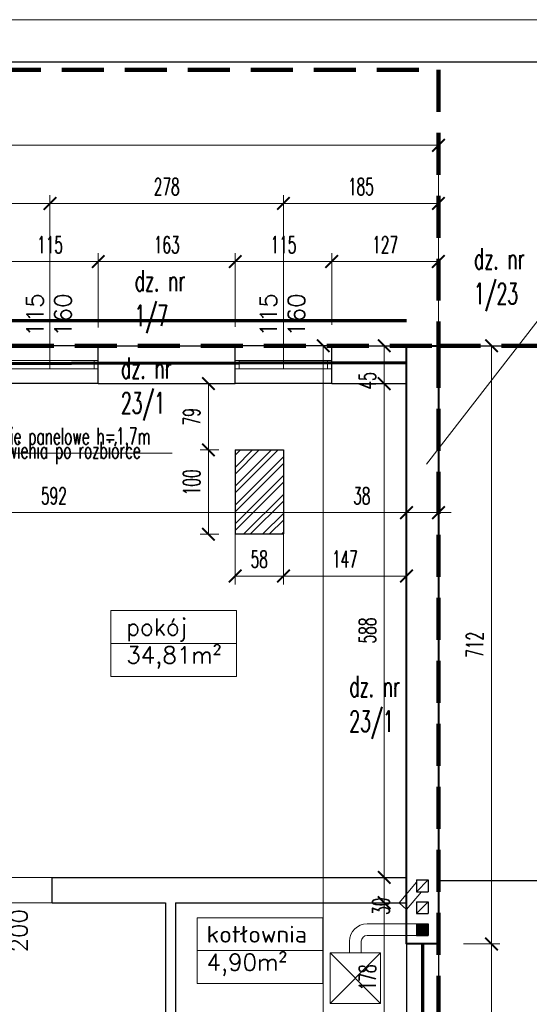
# Model space of a CAD drawing. Header units: millimetres. Extents: x 33311 to 435617, y -160714 to 185563.
# Tile 45 of 70: x 327660 to 333727, y -53636 to -41914. Entities that reach past the tile are written whole.
import ezdxf

# ---------------------------------------------------------------- set-up
doc = ezdxf.new("R2010")
doc.units = ezdxf.units.MM
doc.header["$MEASUREMENT"] = 0
doc.linetypes.add('ACAD_ISO02W100', pattern=[381, 304.8, -76.2])
doc.linetypes.add('HIDDEN2', pattern=[0.1875, 0.125, -0.0625])
doc.layers.get('Defpoints').update_dxf_attribs({"lineweight": 0})
for name, color, linetype, lineweight in [('[ 01przekrój proj', 70, 'Continuous', 40), ('[ 02przekrój istn', 42, 'Continuous', 30), ('[ 05widok istn', 50, 'Continuous', 30), ('[ 10wyposażenie istn', 190, 'Continuous', 13), ('[ 12stolarka istn', 211, 'Continuous', 13), ('[ 17granica', 172, 'HIDDEN2', 100), ('[ 21kreskowanie', 9, 'Continuous', 13), ('[ 22wymiarowanie', 8, 'Continuous', 13), ('[ 23kota odnośnik', 1, 'Continuous', 13), ('[ 24ramka cienka', 1, 'Continuous', 13), ('[ 25ramka gruba', 4, 'Continuous', 30), ('[035 średnia', 2, 'Continuous', 30), ('[070 b gruba', 6, 'Continuous', 70), ('[opisy2', 4, 'Continuous', 13), ('[opisy3', 2, 'Continuous', 30), ('Kreskowanie', 98, 'Continuous', 0), ('przerywana', 4, 'ACAD_ISO02W100', 13)]:
    doc.layers.add(name, color=color, linetype=linetype, lineweight=lineweight)
doc.styles.add('1.100', font='simplex.shx', dxfattribs={"height": 200})
doc.styles.add('99.2', font='simplex.shx', dxfattribs={"width": 0.6, "height": 200})
doc.styles.add('99.3', font='simplex.shx', dxfattribs={"width": 0.6, "height": 250})
doc.linetypes.add('Fence-Barbed', pattern='A,38,-12,[1,dgnlstyle-.shx,S=0.063492,R=0,X=0,Y=0],-12,38', length=100)
doc.dimstyles.new('100cm', dxfattribs={"dimtxt": 200, "dimasz": 150, "dimexe": 100, "dimexo": 300, "dimgap": 100, "dimtad": 1, "dimdec": 0, "dimlfac": 0.1, "dimzin": 11, "dimtxsty": '99.2', "dimblk": 'ARCHTICK', "dimcen": 1.5, "dimclrd": 256, "dimclre": 256, "dimclrt": 4, "dimadec": 0, "dimazin": 0, "dimtfac": 0.75, "dimtdec": 0, "dimtix": 1, "dimtmove": 2, "dimatfit": 3, "dimfxl": 1, "dimtolj": 1, "dimtzin": 11, "dimlwd": -1, "dimlwe": -1, "dimarcsym": 0})

# ---------------------------------------------------------------- blocks, each defined once
blk = doc.blocks.new('_ArchTick')
at = {"color": 0, "linetype": 'ByBlock', "const_width": 0.15, "flags": 128}
blk.add_lwpolyline([(-0.5, -0.5), (0.5, 0.5)], dxfattribs=at)
blk = doc.blocks.new('*D218')
at = {"layer": '[ 22wymiarowanie', "transparency": 16777216}
for p, q in [((330841, -52426), (332100, -52426)), ((332000, -54206), (332000, -52426)), ((330790, -54206), (332100, -54206))]:
    blk.add_line(p, q, dxfattribs=at)
at = {"layer": 'Defpoints', "color": 0, "transparency": 16777216}
for p in [(330541, -52426), (332000, -52426), (330490, -54206)]:
    blk.add_point(p, dxfattribs=at)
at = {"layer": '[ 22wymiarowanie', "transparency": 16777216, "xscale": 150, "yscale": 150, "zscale": 150}
for p, rotation in [((332000, -52426), 90), ((332000, -54206), 270)]:
    blk.add_blockref('_ArchTick', p, dxfattribs=dict(at, rotation=rotation))
at = {"layer": '[ 22wymiarowanie', "color": 4, "transparency": 16777216, "insert": (331800, -53316), "char_height": 200, "attachment_point": 5, "rotation": 90, "style": '99.2'}
blk.add_mtext('\\A1;\\H1x;\\W0.6;178', dxfattribs=at)
blk = doc.blocks.new('*D219')
at = {"layer": '[ 22wymiarowanie', "transparency": 16777216}
for p, q in [((332000, -52126), (332000, -51976)), ((330833, -52126), (332100, -52126)), ((332000, -52426), (332000, -52126)), ((330841, -52426), (332100, -52426)), ((332000, -52426), (332000, -52576))]:
    blk.add_line(p, q, dxfattribs=at)
at = {"layer": 'Defpoints', "color": 0, "transparency": 16777216}
for p in [(330533, -52126), (332000, -52126), (330541, -52426)]:
    blk.add_point(p, dxfattribs=at)
at = {"layer": '[ 22wymiarowanie', "transparency": 16777216, "xscale": 150, "yscale": 150, "zscale": 150}
for p, rotation in [((332000, -52126), 270), ((332000, -52426), 90)]:
    blk.add_blockref('_ArchTick', p, dxfattribs=dict(at, rotation=rotation))
at = {"layer": '[ 22wymiarowanie', "color": 4, "transparency": 16777216, "insert": (331961, -52469), "char_height": 200, "attachment_point": 5, "rotation": 90, "style": '99.2'}
blk.add_mtext('\\A1;\\H1x;\\W0.6;30', dxfattribs=at)
blk = doc.blocks.new('*D220')
at = {"layer": '[ 22wymiarowanie', "transparency": 16777216}
for p, q in [((329979, -46246), (332100, -46246)), ((332000, -52126), (332000, -46246)), ((330833, -52126), (332100, -52126))]:
    blk.add_line(p, q, dxfattribs=at)
at = {"layer": 'Defpoints', "color": 0, "transparency": 16777216}
for p in [(329679, -46246), (332000, -46246), (330533, -52126)]:
    blk.add_point(p, dxfattribs=at)
at = {"layer": '[ 22wymiarowanie', "transparency": 16777216, "xscale": 150, "yscale": 150, "zscale": 150}
for p, rotation in [((332000, -46246), 90), ((332000, -52126), 270)]:
    blk.add_blockref('_ArchTick', p, dxfattribs=dict(at, rotation=rotation))
at = {"layer": '[ 22wymiarowanie', "color": 4, "transparency": 16777216, "insert": (331800, -49186), "char_height": 200, "attachment_point": 5, "rotation": 90, "style": '99.2'}
blk.add_mtext('\\A1;\\H1x;\\W0.6;588', dxfattribs=at)
blk = doc.blocks.new('*D221')
at = {"layer": '[ 22wymiarowanie', "transparency": 16777216}
for p, q in [((329979, -45796), (332100, -45796)), ((332000, -46246), (332000, -45796)), ((329979, -46246), (332100, -46246))]:
    blk.add_line(p, q, dxfattribs=at)
at = {"layer": 'Defpoints', "color": 0, "transparency": 16777216}
for p in [(329679, -45796), (332000, -45796), (329679, -46246)]:
    blk.add_point(p, dxfattribs=at)
at = {"layer": '[ 22wymiarowanie', "transparency": 16777216, "xscale": 150, "yscale": 150, "zscale": 150}
for p, rotation in [((332000, -45796), 90), ((332000, -46246), 270)]:
    blk.add_blockref('_ArchTick', p, dxfattribs=dict(at, rotation=rotation))
at = {"layer": '[ 22wymiarowanie', "color": 4, "transparency": 16777216, "insert": (331800, -46214), "char_height": 200, "attachment_point": 5, "rotation": 90, "style": '99.2'}
blk.add_mtext('\\A1;\\H1x;\\W0.6;45', dxfattribs=at)
blk = doc.blocks.new('*D222')
at = {"layer": '[ 22wymiarowanie', "transparency": 16777216}
for p, q in [((331309, -45796), (331173, -45796)), ((331273, -63106), (331273, -45796)), ((331309, -63106), (331173, -63106))]:
    blk.add_line(p, q, dxfattribs=at)
at = {"layer": 'Defpoints', "color": 0, "transparency": 16777216}
for p in [(331273, -45796), (331609, -45796), (331609, -63106)]:
    blk.add_point(p, dxfattribs=at)
at = {"layer": '[ 22wymiarowanie', "transparency": 16777216, "xscale": 150, "yscale": 150, "zscale": 150}
for p, rotation in [((331273, -45796), 90), ((331273, -63106), 270)]:
    blk.add_blockref('_ArchTick', p, dxfattribs=dict(at, rotation=rotation))
at = {"layer": '[ 22wymiarowanie', "color": 4, "transparency": 16777216, "insert": (331073, -54451), "char_height": 200, "attachment_point": 5, "rotation": 90, "style": '99.2'}
blk.add_mtext('\\A1;\\H1x;\\W0.6;1741', dxfattribs=at)
blk = doc.blocks.new('*D223')
at = {"layer": '[ 22wymiarowanie', "transparency": 16777216}
for p, q in [((331375, -45547), (331375, -44693)), ((332645, -46191), (332645, -44693)), ((332645, -44793), (331375, -44793))]:
    blk.add_line(p, q, dxfattribs=at)
at = {"layer": 'Defpoints', "color": 0, "transparency": 16777216}
for p in [(331375, -44793), (331375, -45847), (332645, -46491)]:
    blk.add_point(p, dxfattribs=at)
at = {"layer": '[ 22wymiarowanie', "transparency": 16777216, "xscale": 150, "yscale": 150, "zscale": 150, "rotation": 180}
blk.add_blockref('_ArchTick', (331375, -44793), dxfattribs=at)
at = {"layer": '[ 22wymiarowanie', "transparency": 16777216, "xscale": 150, "yscale": 150, "zscale": 150}
blk.add_blockref('_ArchTick', (332645, -44793), dxfattribs=at)
at = {"layer": '[ 22wymiarowanie', "color": 4, "transparency": 16777216, "insert": (332010, -44593), "char_height": 200, "attachment_point": 5, "style": '99.2'}
blk.add_mtext('\\A1;\\H1x;\\W0.6;127', dxfattribs=at)
blk = doc.blocks.new('*D224')
at = {"layer": '[ 22wymiarowanie', "transparency": 16777216}
for p, q in [((330225, -45569), (330225, -44693)), ((331375, -45547), (331375, -44693)), ((331375, -44793), (330225, -44793))]:
    blk.add_line(p, q, dxfattribs=at)
at = {"layer": 'Defpoints', "color": 0, "transparency": 16777216}
for p in [(330225, -44793), (330225, -45869), (331375, -45847)]:
    blk.add_point(p, dxfattribs=at)
at = {"layer": '[ 22wymiarowanie', "transparency": 16777216, "xscale": 150, "yscale": 150, "zscale": 150, "rotation": 180}
blk.add_blockref('_ArchTick', (330225, -44793), dxfattribs=at)
at = {"layer": '[ 22wymiarowanie', "transparency": 16777216, "xscale": 150, "yscale": 150, "zscale": 150}
blk.add_blockref('_ArchTick', (331375, -44793), dxfattribs=at)
at = {"layer": '[ 22wymiarowanie', "color": 4, "transparency": 16777216, "insert": (330800, -44593), "char_height": 200, "attachment_point": 5, "style": '99.2'}
blk.add_mtext('\\A1;\\H1x;\\W0.6;115', dxfattribs=at)
blk = doc.blocks.new('*D225')
at = {"layer": '[ 22wymiarowanie', "transparency": 16777216}
for p, q in [((328595, -45579), (328595, -44693)), ((330225, -45569), (330225, -44693)), ((330225, -44793), (328595, -44793))]:
    blk.add_line(p, q, dxfattribs=at)
at = {"layer": 'Defpoints', "color": 0, "transparency": 16777216}
for p in [(328595, -44793), (328595, -45879), (330225, -45869)]:
    blk.add_point(p, dxfattribs=at)
at = {"layer": '[ 22wymiarowanie', "transparency": 16777216, "xscale": 150, "yscale": 150, "zscale": 150, "rotation": 180}
blk.add_blockref('_ArchTick', (328595, -44793), dxfattribs=at)
at = {"layer": '[ 22wymiarowanie', "transparency": 16777216, "xscale": 150, "yscale": 150, "zscale": 150}
blk.add_blockref('_ArchTick', (330225, -44793), dxfattribs=at)
at = {"layer": '[ 22wymiarowanie', "color": 4, "transparency": 16777216, "insert": (329410, -44593), "char_height": 200, "attachment_point": 5, "style": '99.2'}
blk.add_mtext('\\A1;\\H1x;\\W0.6;163', dxfattribs=at)
blk = doc.blocks.new('*D226')
at = {"layer": '[ 22wymiarowanie', "transparency": 16777216}
for p, q in [((327445, -45572), (327445, -44693)), ((328595, -45579), (328595, -44693)), ((328595, -44793), (327445, -44793))]:
    blk.add_line(p, q, dxfattribs=at)
at = {"layer": 'Defpoints', "color": 0, "transparency": 16777216}
for p in [(327445, -44793), (327445, -45872), (328595, -45879)]:
    blk.add_point(p, dxfattribs=at)
at = {"layer": '[ 22wymiarowanie', "transparency": 16777216, "xscale": 150, "yscale": 150, "zscale": 150, "rotation": 180}
blk.add_blockref('_ArchTick', (327445, -44793), dxfattribs=at)
at = {"layer": '[ 22wymiarowanie', "transparency": 16777216, "xscale": 150, "yscale": 150, "zscale": 150}
blk.add_blockref('_ArchTick', (328595, -44793), dxfattribs=at)
at = {"layer": '[ 22wymiarowanie', "color": 4, "transparency": 16777216, "insert": (328020, -44593), "char_height": 200, "attachment_point": 5, "style": '99.2'}
blk.add_mtext('\\A1;\\H1x;\\W0.6;115', dxfattribs=at)
blk = doc.blocks.new('*D239')
at = {"layer": '[ 22wymiarowanie', "transparency": 16777216}
for p, q in [((330800, -45423), (330800, -44001)), ((332645, -45753), (332645, -44001)), ((332645, -44101), (330800, -44101))]:
    blk.add_line(p, q, dxfattribs=at)
at = {"layer": 'Defpoints', "color": 0, "transparency": 16777216}
for p in [(330800, -44101), (330800, -45723), (332645, -46053)]:
    blk.add_point(p, dxfattribs=at)
at = {"layer": '[ 22wymiarowanie', "transparency": 16777216, "xscale": 150, "yscale": 150, "zscale": 150, "rotation": 180}
blk.add_blockref('_ArchTick', (330800, -44101), dxfattribs=at)
at = {"layer": '[ 22wymiarowanie', "transparency": 16777216, "xscale": 150, "yscale": 150, "zscale": 150}
blk.add_blockref('_ArchTick', (332645, -44101), dxfattribs=at)
at = {"layer": '[ 22wymiarowanie', "color": 4, "transparency": 16777216, "insert": (331722, -43901), "char_height": 200, "attachment_point": 5, "style": '99.2'}
blk.add_mtext('\\A1;\\H1x;\\W0.6;185', dxfattribs=at)
blk = doc.blocks.new('*D240')
at = {"layer": '[ 22wymiarowanie', "transparency": 16777216}
for p, q in [((328020, -45496), (328020, -44001)), ((330800, -45423), (330800, -44001)), ((330800, -44101), (328020, -44101))]:
    blk.add_line(p, q, dxfattribs=at)
at = {"layer": 'Defpoints', "color": 0, "transparency": 16777216}
for p in [(328020, -44101), (328020, -45796), (330800, -45723)]:
    blk.add_point(p, dxfattribs=at)
at = {"layer": '[ 22wymiarowanie', "transparency": 16777216, "xscale": 150, "yscale": 150, "zscale": 150, "rotation": 180}
blk.add_blockref('_ArchTick', (328020, -44101), dxfattribs=at)
at = {"layer": '[ 22wymiarowanie', "transparency": 16777216, "xscale": 150, "yscale": 150, "zscale": 150}
blk.add_blockref('_ArchTick', (330800, -44101), dxfattribs=at)
at = {"layer": '[ 22wymiarowanie', "color": 4, "transparency": 16777216, "insert": (329410, -43901), "char_height": 200, "attachment_point": 5, "style": '99.2'}
blk.add_mtext('\\A1;\\H1x;\\W0.6;278', dxfattribs=at)
blk = doc.blocks.new('*D241')
at = {"layer": '[ 22wymiarowanie', "transparency": 16777216}
for p, q in [((324550, -45496), (324550, -44001)), ((328020, -45496), (328020, -44001)), ((328020, -44101), (324550, -44101))]:
    blk.add_line(p, q, dxfattribs=at)
at = {"layer": 'Defpoints', "color": 0, "transparency": 16777216}
for p in [(324550, -44101), (324550, -45796), (328020, -45796)]:
    blk.add_point(p, dxfattribs=at)
at = {"layer": '[ 22wymiarowanie', "transparency": 16777216, "xscale": 150, "yscale": 150, "zscale": 150, "rotation": 180}
blk.add_blockref('_ArchTick', (324550, -44101), dxfattribs=at)
at = {"layer": '[ 22wymiarowanie', "transparency": 16777216, "xscale": 150, "yscale": 150, "zscale": 150}
blk.add_blockref('_ArchTick', (328020, -44101), dxfattribs=at)
at = {"layer": '[ 22wymiarowanie', "color": 4, "transparency": 16777216, "insert": (326285, -43901), "char_height": 200, "attachment_point": 5, "style": '99.2'}
blk.add_mtext('\\A1;\\H1x;\\W0.6;347', dxfattribs=at)
blk = doc.blocks.new('*D248')
at = {"layer": '[ 22wymiarowanie', "transparency": 16777216}
for p, q in [((311975, -46188), (311975, -43309)), ((332645, -46593), (332645, -43309)), ((332645, -43409), (311975, -43409))]:
    blk.add_line(p, q, dxfattribs=at)
at = {"layer": 'Defpoints', "color": 0, "transparency": 16777216}
for p in [(311975, -43409), (311975, -46488), (332645, -46893)]:
    blk.add_point(p, dxfattribs=at)
at = {"layer": '[ 22wymiarowanie', "transparency": 16777216, "xscale": 150, "yscale": 150, "zscale": 150, "rotation": 180}
blk.add_blockref('_ArchTick', (311975, -43409), dxfattribs=at)
at = {"layer": '[ 22wymiarowanie', "transparency": 16777216, "xscale": 150, "yscale": 150, "zscale": 150}
blk.add_blockref('_ArchTick', (332645, -43409), dxfattribs=at)
at = {"layer": '[ 22wymiarowanie', "color": 4, "transparency": 16777216, "insert": (322310, -43209), "char_height": 200, "attachment_point": 5, "style": '99.2'}
blk.add_mtext('\\A1;\\H1x;\\W0.6;2067', dxfattribs=at)
blk = doc.blocks.new('*D837')
at = {"layer": '[ 22wymiarowanie', "transparency": 16777216}
for p, q in [((326345, -46685), (326345, -47882)), ((332265, -46687), (332265, -47882)), ((326345, -47782), (332265, -47782))]:
    blk.add_line(p, q, dxfattribs=at)
at = {"layer": 'Defpoints', "color": 0, "transparency": 16777216}
for p in [(326345, -46385), (332265, -46387), (332265, -47782)]:
    blk.add_point(p, dxfattribs=at)
at = {"layer": '[ 22wymiarowanie', "transparency": 16777216, "xscale": 150, "yscale": 150, "zscale": 150, "rotation": 180}
blk.add_blockref('_ArchTick', (326345, -47782), dxfattribs=at)
at = {"layer": '[ 22wymiarowanie', "transparency": 16777216, "xscale": 150, "yscale": 150, "zscale": 150}
blk.add_blockref('_ArchTick', (332265, -47782), dxfattribs=at)
at = {"layer": '[ 22wymiarowanie', "color": 4, "transparency": 16777216, "insert": (328067, -47582), "char_height": 200, "attachment_point": 5, "style": '99.2'}
blk.add_mtext('\\A1;\\H1x;\\W0.6;592', dxfattribs=at)
blk = doc.blocks.new('*D838')
at = {"layer": '[ 22wymiarowanie', "transparency": 16777216}
for p, q in [((332265, -46687), (332265, -47882)), ((332645, -46687), (332645, -47882)), ((332265, -47782), (332115, -47782)), ((332265, -47782), (332645, -47782)), ((332645, -47782), (332795, -47782))]:
    blk.add_line(p, q, dxfattribs=at)
at = {"layer": 'Defpoints', "color": 0, "transparency": 16777216}
for p in [(332265, -46387), (332645, -46387), (332645, -47782)]:
    blk.add_point(p, dxfattribs=at)
at = {"layer": '[ 22wymiarowanie', "transparency": 16777216, "xscale": 150, "yscale": 150, "zscale": 150}
blk.add_blockref('_ArchTick', (332265, -47782), dxfattribs=at)
at = {"layer": '[ 22wymiarowanie', "transparency": 16777216, "xscale": 150, "yscale": 150, "zscale": 150, "rotation": 180}
blk.add_blockref('_ArchTick', (332645, -47782), dxfattribs=at)
at = {"layer": '[ 22wymiarowanie', "color": 4, "transparency": 16777216, "insert": (331733, -47582), "char_height": 200, "attachment_point": 5, "style": '99.2'}
blk.add_mtext('\\A1;\\H1x;\\W0.6;38', dxfattribs=at)
blk = doc.blocks.new('*D839')
at = {"layer": '[ 22wymiarowanie', "transparency": 16777216}
for p, q in [((330030, -47036), (329807, -47036)), ((329907, -48039), (329907, -47036)), ((330030, -48039), (329807, -48039))]:
    blk.add_line(p, q, dxfattribs=at)
at = {"layer": 'Defpoints', "color": 0, "transparency": 16777216}
for p in [(329907, -47036), (330330, -47036), (330330, -48039)]:
    blk.add_point(p, dxfattribs=at)
at = {"layer": '[ 22wymiarowanie', "transparency": 16777216, "xscale": 150, "yscale": 150, "zscale": 150}
for p, rotation in [((329907, -47036), 90), ((329907, -48039), 270)]:
    blk.add_blockref('_ArchTick', p, dxfattribs=dict(at, rotation=rotation))
at = {"layer": '[ 22wymiarowanie', "color": 4, "transparency": 16777216, "insert": (329707, -47422), "char_height": 200, "attachment_point": 5, "rotation": 90, "style": '99.2'}
blk.add_mtext('\\A1;\\H1x;\\W0.6;100', dxfattribs=at)
blk = doc.blocks.new('*D840')
at = {"layer": '[ 22wymiarowanie', "transparency": 16777216}
for p, q in [((331520, -46246), (329807, -46246)), ((329907, -47036), (329907, -46246)), ((330030, -47036), (329807, -47036))]:
    blk.add_line(p, q, dxfattribs=at)
at = {"layer": 'Defpoints', "color": 0, "transparency": 16777216}
for p in [(329907, -46246), (331820, -46246), (330330, -47036)]:
    blk.add_point(p, dxfattribs=at)
at = {"layer": '[ 22wymiarowanie', "transparency": 16777216, "xscale": 150, "yscale": 150, "zscale": 150}
for p, rotation in [((329907, -46246), 90), ((329907, -47036), 270)]:
    blk.add_blockref('_ArchTick', p, dxfattribs=dict(at, rotation=rotation))
at = {"layer": '[ 22wymiarowanie', "color": 4, "transparency": 16777216, "insert": (329707, -46641), "char_height": 200, "attachment_point": 5, "rotation": 90, "style": '99.2'}
blk.add_mtext('\\A1;\\H1x;\\W0.6;79', dxfattribs=at)
blk = doc.blocks.new('*D841')
at = {"layer": '[ 22wymiarowanie', "transparency": 16777216}
for p, q in [((330225, -47563), (330225, -48637)), ((330800, -47563), (330800, -48637)), ((330225, -48537), (330800, -48537))]:
    blk.add_line(p, q, dxfattribs=at)
at = {"layer": 'Defpoints', "color": 0, "transparency": 16777216}
for p in [(330225, -47263), (330800, -47263), (330800, -48537)]:
    blk.add_point(p, dxfattribs=at)
at = {"layer": '[ 22wymiarowanie', "transparency": 16777216, "xscale": 150, "yscale": 150, "zscale": 150, "rotation": 180}
blk.add_blockref('_ArchTick', (330225, -48537), dxfattribs=at)
at = {"layer": '[ 22wymiarowanie', "transparency": 16777216, "xscale": 150, "yscale": 150, "zscale": 150}
blk.add_blockref('_ArchTick', (330800, -48537), dxfattribs=at)
at = {"layer": '[ 22wymiarowanie', "color": 4, "transparency": 16777216, "insert": (330512, -48337), "char_height": 200, "attachment_point": 5, "style": '99.2'}
blk.add_mtext('\\A1;\\H1x;\\W0.6;58', dxfattribs=at)
blk = doc.blocks.new('*D842')
at = {"layer": '[ 22wymiarowanie', "transparency": 16777216}
for p, q in [((332265, -46738), (332265, -48637)), ((330800, -47563), (330800, -48637)), ((330800, -48537), (332265, -48537))]:
    blk.add_line(p, q, dxfattribs=at)
at = {"layer": 'Defpoints', "color": 0, "transparency": 16777216}
for p in [(332265, -46438), (330800, -47263), (332265, -48537)]:
    blk.add_point(p, dxfattribs=at)
at = {"layer": '[ 22wymiarowanie', "transparency": 16777216, "xscale": 150, "yscale": 150, "zscale": 150, "rotation": 180}
blk.add_blockref('_ArchTick', (330800, -48537), dxfattribs=at)
at = {"layer": '[ 22wymiarowanie', "transparency": 16777216, "xscale": 150, "yscale": 150, "zscale": 150}
blk.add_blockref('_ArchTick', (332265, -48537), dxfattribs=at)
at = {"layer": '[ 22wymiarowanie', "color": 4, "transparency": 16777216, "insert": (331532, -48337), "char_height": 200, "attachment_point": 5, "style": '99.2'}
blk.add_mtext('\\A1;\\H1x;\\W0.6;147', dxfattribs=at)
blk = doc.blocks.new('*D890')
at = {"layer": '[ 22wymiarowanie', "transparency": 16777216}
for p, q in [((332945, -45796), (333377, -45796)), ((333277, -45796), (333277, -52917)), ((332945, -52917), (333377, -52917))]:
    blk.add_line(p, q, dxfattribs=at)
at = {"layer": 'Defpoints', "color": 0, "transparency": 16777216}
for p in [(332645, -45796), (332645, -52917), (333277, -52917)]:
    blk.add_point(p, dxfattribs=at)
at = {"layer": '[ 22wymiarowanie', "transparency": 16777216, "xscale": 150, "yscale": 150, "zscale": 150}
for p, rotation in [((333277, -45796), 90), ((333277, -52917), 270)]:
    blk.add_blockref('_ArchTick', p, dxfattribs=dict(at, rotation=rotation))
at = {"layer": '[ 22wymiarowanie', "color": 4, "transparency": 16777216, "insert": (333077, -49356), "char_height": 200, "attachment_point": 5, "rotation": 90, "style": '99.2'}
blk.add_mtext('\\A1;\\H1x;\\W0.6;712', dxfattribs=at)
blk = doc.blocks.new('*D889')
at = {"layer": '[ 22wymiarowanie', "transparency": 16777216}
for p, q in [((332945, -52917), (333377, -52917)), ((333277, -52917), (333277, -59914)), ((333577, -59914), (333377, -59914))]:
    blk.add_line(p, q, dxfattribs=at)
at = {"layer": 'Defpoints', "color": 0, "transparency": 16777216}
for p in [(332645, -52917), (333277, -59914), (333277, -59914)]:
    blk.add_point(p, dxfattribs=at)
at = {"layer": '[ 22wymiarowanie', "transparency": 16777216, "xscale": 150, "yscale": 150, "zscale": 150}
for p, rotation in [((333277, -52917), 90), ((333277, -59914), 270)]:
    blk.add_blockref('_ArchTick', p, dxfattribs=dict(at, rotation=rotation))
at = {"layer": '[ 22wymiarowanie', "color": 4, "transparency": 16777216, "insert": (333077, -56415), "char_height": 200, "attachment_point": 5, "rotation": 90, "style": '99.2'}
blk.add_mtext('\\A1;\\H1x;\\W0.6;700', dxfattribs=at)

msp = doc.modelspace()

# ---------------------------------------------------------------- hatches: boundary and pattern name
at = {"layer": '[ 21kreskowanie'}
h = msp.add_hatch(dxfattribs=at)
h.set_pattern_fill('HATCH', color=256, style=0, pattern_type=2)
h.set_pattern_definition([])
h.paths.add_polyline_path([(328838.97, -45911.83), (328838.97, -46005.11), (328594.54, -46005.58), (328594.54, -45795.92), (330224.54, -45795.92), (330224.54, -46002.39), (329717.55, -46003.38), (329717.55, -45911.83)], flags=9)
h = msp.add_hatch(dxfattribs=at)
h.set_pattern_fill('HATCH', color=256, style=0, pattern_type=2)
h.set_pattern_definition([])
h.paths.add_polyline_path([(331374.54, -45795.92), (332264.54, -45795.92), (332264.54, -45998.39), (331374.54, -46000.14)], flags=17)
h = msp.add_hatch(dxfattribs=at)
h.set_pattern_fill('HATCH', color=256, style=0, pattern_type=2)
h.set_pattern_definition([])
h.paths.add_polyline_path([(332437.54, -49701.65), (332264.54, -49701.65), (332264.54, -45795.92), (332644.54, -45795.92), (332644.54, -52916.77), (332264.54, -52916.77), (332264.54, -52815.92), (332524.54, -52815.92), (332524.54, -52675.92), (332264.54, -52675.92), (332264.54, -52507.67), (332444.54, -52295.92), (332524.54, -52295.92), (332524.54, -52155.92), (332384.54, -52155.92), (332384.54, -52181.23), (332264.54, -52322.39), (332264.54, -50001.65), (332437.54, -50001.65)], flags=9)
h.paths.add_polyline_path([(332524.54, -52415.92), (332384.54, -52415.92), (332384.54, -52555.92), (332524.54, -52555.92)])
h = msp.add_hatch(dxfattribs=at)
h.set_pattern_fill('HATCH', color=256, style=0, pattern_type=2)
h.set_pattern_definition([])
h.paths.add_polyline_path([(329717.55, -46211.83), (329717.55, -46003.38), (330224.54, -46002.39), (330224.54, -46245.92), (328594.54, -46245.92), (328594.54, -46005.58), (328838.97, -46005.11), (328838.97, -46211.83)], flags=9)
h = msp.add_hatch(dxfattribs=at)
h.set_pattern_fill('HATCH', color=256, style=0, pattern_type=2)
h.set_pattern_definition([])
h.paths.add_polyline_path([(331679.93, -46097.11), (331679.93, -46245.92), (331374.54, -46245.92), (331374.54, -46000.14), (332264.54, -45998.39), (332264.54, -46245.92), (331919.93, -46245.92), (331919.93, -46097.11)], flags=9)
h = msp.add_hatch(dxfattribs=at)
h.set_pattern_fill('HATCH', color=256, style=0, pattern_type=2)
h.set_pattern_definition([])
h.paths.add_polyline_path([(329514.54, -56460.87), (329394.54, -56460.87), (329394.54, -52425.92), (328044.54, -52425.92), (328044.54, -52125.92), (332264.54, -52125.92), (332264.54, -52322.39), (332176.53, -52425.92), (332080.78, -52425.92), (332080.78, -52352.11), (331840.78, -52352.11), (331840.78, -52425.92), (329514.54, -52425.92), (329514.54, -54205.92), (331464.54, -54205.92), (331464.54, -54325.92), (331192.9, -54325.92), (331192.9, -54256.64), (330952.9, -54256.64), (330952.9, -54325.92), (329514.54, -54325.92)], flags=9)
h.paths.add_polyline_path([(329394.54, -56700.87), (329514.54, -56700.87), (329514.54, -57725.92), (330444.54, -57725.92), (330444.54, -58225.92), (329394.54, -58225.92)], flags=9)
at = {"layer": '[ 21kreskowanie', "linetype": 'Continuous'}
msp.add_hatch(color=256, dxfattribs=at).paths.add_polyline_path([(332384.54, -52815.92), (332384.54, -52675.92), (332524.54, -52675.92), (332524.54, -52815.92)], flags=17)
at = {"layer": 'Kreskowanie', "linetype": 'Continuous'}
h = msp.add_hatch(dxfattribs=at)
h.set_pattern_fill('STEEL', color=256, style=0, pattern_type=2)
h.set_pattern_definition([(45, (308773.5, -57324.1), (-112.2532, 112.2532), []), (45, (308773.5, -57244.73), (-112.2532, 112.2532), [])])
h.paths.add_polyline_path([(330799.54, -47036.25), (330224.54, -47036.25), (330224.54, -48036.25), (330799.54, -48036.25)], flags=17)

# ---------------------------------------------------------------- linework, layer by layer
at = {"layer": '[ 01przekrój proj', "linetype": 'Continuous'}
msp.add_3dface([(332264.54, -45795.92), (332644.54, -45795.92), (332644.54, -52916.77), (332264.54, -52916.77)], dxfattribs=at)
at = {"layer": '[ 02przekrój istn'}
for p, q in [((328594.54, -45795.92), (330224.54, -45795.92)), ((328594.54, -46245.92), (328594.54, -45795.92)), ((330224.54, -46245.92), (330224.54, -45795.92)), ((331374.54, -45795.92), (332644.54, -45795.92)), ((331374.54, -46245.92), (331374.54, -45795.92)), ((332644.54, -45795.92), (332644.54, -63105.92)), ((328594.54, -46245.92), (330224.54, -46245.92)), ((331374.54, -46245.92), (332264.54, -46245.92)), ((332264.54, -46245.92), (332264.54, -52125.92)), ((328044.54, -52125.92), (332264.54, -52125.92)), ((328044.54, -52425.92), (328044.54, -52125.92)), ((332384.54, -52155.92), (332384.54, -52295.92)), ((332384.54, -52155.92), (332524.54, -52155.92)), ((332384.54, -52295.92), (332524.54, -52155.92)), ((332524.54, -52155.92), (332524.54, -52295.92)), ((332384.54, -52295.92), (332524.54, -52295.92)), ((328044.54, -52425.92), (329394.54, -52425.92)), ((329394.54, -52425.92), (329394.54, -57725.92)), ((329514.54, -52425.92), (329514.54, -54205.92)), ((329514.54, -52425.92), (332264.54, -52425.92)), ((332264.54, -52425.92), (332264.54, -57725.92)), ((332384.54, -52415.92), (332384.54, -52555.92)), ((332384.54, -52415.92), (332524.54, -52415.92)), ((332384.54, -52555.92), (332524.54, -52415.92)), ((332524.54, -52415.92), (332524.54, -52555.92)), ((332384.54, -52555.92), (332524.54, -52555.92)), ((332384.54, -52675.92), (332384.54, -52815.92)), ((332384.54, -52675.92), (332524.54, -52675.92)), ((332524.54, -52675.92), (332524.54, -52815.92)), ((332384.54, -52815.92), (332524.54, -52815.92))]:
    msp.add_line(p, q, dxfattribs=at)
at = {"layer": '[ 02przekrój istn', "linetype": 'ACAD_ISO02W100', "ltscale": 30}
for p, q in [((330224.54, -47036.25), (330224.54, -48036.25)), ((330224.54, -47036.25), (330799.54, -47036.25)), ((330799.54, -47036.25), (330799.54, -48036.25)), ((330224.54, -48036.25), (330799.54, -48036.25))]:
    msp.add_line(p, q, dxfattribs=at)
at = {"layer": '[ 05widok istn'}
for p, q in [((328594.54, -45795.92), (327444.54, -45795.92)), ((331374.54, -45795.92), (330224.54, -45795.92)), ((328594.54, -46245.92), (327444.54, -46245.92)), ((331374.54, -46245.92), (330224.54, -46245.92))]:
    msp.add_line(p, q, dxfattribs=at)
at = {"layer": '[ 10wyposażenie istn'}
for p, q in [((332264.54, -52675.92), (331797.09, -52675.92)), ((332264.54, -52815.92), (331797.09, -52815.92)), ((331587.09, -53024.66), (331587.09, -52885.92)), ((331727.09, -53024.66), (331727.09, -52885.92)), ((331357.09, -53024.66), (331957.09, -53024.66)), ((331357.09, -53624.66), (331357.09, -53024.66)), ((331357.09, -53024.66), (331957.09, -53624.66)), ((331357.09, -53624.66), (331957.09, -53024.66)), ((331957.09, -53024.66), (331957.09, -53624.66)), ((331957.09, -53624.66), (331357.09, -53624.66))]:
    msp.add_line(p, q, dxfattribs=at)
for radius in [210, 70]:
    msp.add_arc((331797.09, -52885.92), radius, 90, 180, dxfattribs=at)
at = {"layer": '[ 12stolarka istn'}
for p, q in [((328594.54, -45970.92), (327444.54, -45970.92)), ((328544.54, -46070.92), (328544.54, -45970.92)), ((331374.54, -45970.92), (330224.54, -45970.92)), ((330274.54, -46070.92), (330274.54, -45970.92)), ((331324.54, -46070.92), (331324.54, -45970.92)), ((328594.54, -46070.92), (327444.54, -46070.92)), ((331374.54, -46070.92), (330224.54, -46070.92))]:
    msp.add_line(p, q, dxfattribs=at)
at = {"layer": '[ 17granica', "ltscale": 4000}
for p, q in [((308661.84, -42508.86), (332644.54, -42508.86)), ((332644.54, -42508.86), (332644.54, -45795.92)), ((332644.54, -45795.92), (338633.95, -45795.92))]:
    msp.add_line(p, q, dxfattribs=at)
at = {"layer": '[ 17granica', "ltscale": 4000, "elevation": 0}
msp.add_lwpolyline([(310623.62, -64881.08), (310714.54, -62655.92), (310714.54, -47055.92), (311817.87, -45795.92), (332644.54, -45795.92), (332644.54, -64881.08)], dxfattribs=at)
at = {"layer": '[ 23kota odnośnik'}
for p, q in [((328019.54, -46070.92), (328019.54, -45169.08)), ((330799.54, -46070.92), (330799.54, -45169.08)), ((328743.86, -49339.88), (330240.66, -49339.88)), ((329772.01, -52997.26), (331268.81, -52997.26))]:
    msp.add_line(p, q, dxfattribs=at)
at = {"layer": '[ 23kota odnośnik', "extrusion": (-3.87829e-17, -0.999772, 0.021333), "elevation": 45785.5, "flags": 128}
msp.add_lwpolyline([(338228.51, 37253.81), (334228.51, 37253.81), (332501.55, -67039.29)], dxfattribs=at)
at = {"layer": '[ 23kota odnośnik', "linetype": 'Continuous', "flags": 128}
msp.add_lwpolyline([(329473.25, -47074.29), (326748.81, -47074.29), (326430.05, -46009.83)], dxfattribs=at)
at = {"layer": '[ 23kota odnośnik'}
for points in [[(328743.86, -48947.67), (330240.66, -48947.67), (330240.66, -49732.1), (328743.86, -49732.1)], [(329772.01, -52605.04), (331268.81, -52605.04), (331268.81, -53389.47), (329772.01, -53389.47)]]:
    msp.add_3dface(points, dxfattribs=at)
at = {"layer": '[ 24ramka cienka', "ltscale": 2}
msp.add_3dface([(342644.54, -71613.79), (300644.54, -71613.79), (300644.54, -41913.79), (342644.54, -41913.79)], dxfattribs=at)
at = {"layer": '[ 25ramka gruba', "ltscale": 2}
for points in [[(303144.54, -42413.79), (342144.54, -42413.79), (342144.54, -71113.79), (303144.54, -71113.79)], [(342144.54, -71113.79), (303144.54, -71113.79), (303144.54, -42413.79), (342144.54, -42413.79)]]:
    msp.add_3dface(points, dxfattribs=at)
at = {"layer": '[035 średnia', "linetype": 'Continuous'}
for p, q in [((332644.54, -45795.92), (335844.54, -45795.92)), ((335844.54, -52165.92), (332644.54, -52165.92))]:
    msp.add_line(p, q, dxfattribs=at)
at = {"layer": '[070 b gruba', "linetype": 'Continuous', "ltscale": 50}
msp.add_line((332454.54, -52916.77), (332454.54, -59913.73), dxfattribs=at)
at = {"layer": '[070 b gruba', "linetype": 'Fence-Barbed', "ltscale": 10, "flags": 128}
msp.add_lwpolyline([(310414.54, -62655.92), (310414.54, -46931.66), (311850.27, -45495.92), (332264.54, -45495.92)], dxfattribs=at)
at = {"layer": '[070 b gruba', "linetype": 'Continuous', "ltscale": 50, "flags": 128}
msp.add_lwpolyline([(332264.54, -45998.39), (312309.95, -46037.5), (310994.93, -47156.03), (310928.71, -62655.92)], dxfattribs=at)
at = {"layer": 'przerywana', "ltscale": 30}
for p, q in [((326944.54, -52125.92), (328044.54, -52125.92)), ((328044.54, -52425.92), (326944.54, -52425.92))]:
    msp.add_line(p, q, dxfattribs=at)
at = {"layer": 'przerywana', "ltscale": 10}
for p, q in [((332384.54, -52181.23), (332176.53, -52425.92)), ((332444.54, -52295.92), (332264.54, -52507.67))]:
    msp.add_line(p, q, dxfattribs=at)
at = {"layer": 'przerywana', "ltscale": 5}
for p, q in [((332264.54, -52507.67), (332176.53, -52425.92)), ((332384.54, -52675.92), (332264.54, -52675.92)), ((332384.54, -52815.92), (332264.54, -52815.92))]:
    msp.add_line(p, q, dxfattribs=at)

# ---------------------------------------------------------------- texts
at = {"layer": '[opisy2', "linetype": 'Continuous', "char_height": 200, "width": 314.8712, "attachment_point": 2, "rotation": 90, "style": '1.100'}
for s, insert in [('115\\P160', (327741.53, -45430.04)), ('115\\P160', (330521.53, -45430.04)), ('110\\P200', (327216.53, -52759.75))]:
    msp.add_mtext(s, dxfattribs=dict(at, insert=insert))
at = {"layer": '[opisy2', "linetype": 'Continuous', "insert": (326795.53, -46772.63, 38222.08), "char_height": 1000, "attachment_point": 1, "line_spacing_factor": 0.5, "style": '99.2'}
msp.add_mtext('\\H0.2x;\\W0.6;Ogrodzenie panelowe h=1,7m \\Pdo postawienia po rozbiórce', dxfattribs=at)
at = {"layer": '[opisy2', "linetype": 'Continuous', "char_height": 200, "width": 2039.1681, "attachment_point": 1, "style": '1.100'}
for s, insert in [('pokój\\P34,81m²', (328930.53, -49044.5)), ('kotłownia\\P4,90m²', (329884.65, -52701.87))]:
    msp.add_mtext(s, dxfattribs=dict(at, insert=insert))
at = {"layer": '[opisy3', "linetype": 'Continuous', "char_height": 250, "attachment_point": 1, "style": '99.3'}
for s, insert in [('\\H1x;\\W0.6;dz. nr \\P1/23', (333067.12, -44633.2, 38222.08)), ('\\H1x;\\W0.6;dz. nr \\P1/7', (329027.88, -44894.34, 38222.08)), ('\\H1x;\\W0.6;dz. nr \\P23/1', (328863.97, -45936.83, 38222.08)), ('\\H1x;\\W0.6;dz. nr \\P23/1', (331583.97, -49726.65, 38222.08))]:
    msp.add_mtext(s, dxfattribs=dict(at, insert=insert))

# ---------------------------------------------------------------- dimensions: what is measured, and where the dimension line sits
at = {"layer": '[ 22wymiarowanie'}
for base, p1, p2, angle, text, picture, middle in [((311974.54, -43409.05), (332644.54, -46893.33), (311974.54, -46487.83), 180, '\\H1x;\\W0.6;<>', '*D248', (322309.54, -43209.05)), ((324549.54, -44100.96), (328019.54, -45795.92), (324549.54, -45795.92), 180, '\\H1x;\\W0.6;<>', '*D241', (326284.54, -43900.96)), ((328019.54, -44100.96), (330799.54, -45722.52), (328019.54, -45795.92), 180, '\\H1x;\\W0.6;<>', '*D240', (329409.54, -43900.96)), ((330799.53778052, -44100.95598398), (332644.53778052, -46052.90651249), (330799.53778052, -45722.51613324), 180, '\\H1x;\\W0.6;<>', '*D239', (331722.03778052, -43900.95598398)), ((327444.54, -44792.87), (328594.54, -45879.06), (327444.54, -45872.11), 180, '\\H1x;\\W0.6;<>', '*D226', (328019.54, -44592.87)), ((328594.54, -44792.87), (330224.54, -45868.62), (328594.54, -45879.06), 180, '\\H1x;\\W0.6;<>', '*D225', (329409.54, -44592.87)), ((330224.54, -44792.87), (331374.54, -45847.14), (330224.54, -45868.62), 180, '\\H1x;\\W0.6;<>', '*D224', (330799.54, -44592.87)), ((331374.54, -44792.87), (332644.54, -46491.09), (331374.54, -45847.14), 180, '\\H1x;\\W0.6;<>', '*D223', (332009.54, -44592.87)), ((331272.9, -45795.92), (331608.82, -63105.92), (331608.82, -45795.92), 90, '\\H1x;\\W0.6;1741', '*D222', (331072.9, -54450.92)), ((333276.56, -52916.77), (332644.54, -45795.92), (332644.54, -52916.77), 270, '\\H1x;\\W0.6;<>', '*D890', (333076.56, -49356.35)), ((329906.86, -46245.92), (330330.11, -47036.25), (331819.54, -46245.92), 90, '\\H1x;\\W0.6;<>', '*D840', (329706.86, -46641.09)), ((331999.93, -46245.92), (330532.89, -52125.92), (329678.73, -46245.92), 90, '\\H1x;\\W0.6;<>', '*D220', (331799.93, -49185.92)), ((331999.93, -52425.92), (330489.54, -54205.92), (330540.91, -52425.92), 90, '\\H1x;\\W0.6;<>', '*D218', (331799.93, -53315.92)), ((333276.56, -59913.73), (332644.54, -52916.77), (333276.56, -59913.73), 270, '\\H1x;\\W0.6;<>', '*D889', (333076.56, -56415.25))]:
    dim = msp.add_linear_dim(base=base, p1=p1, p2=p2, angle=angle, text=text, dimstyle='100cm', override={"dimatfit": 1}, dxfattribs=at)
    dim.commit()
    dim.dimension.update_dxf_attribs({"geometry": picture, "text_midpoint": middle})
for base, p1, p2, picture, middle in [((331999.93, -45795.92), (329678.73, -46245.92), (329678.73, -45795.92), '*D221', (331799.93, -46214.25)), ((329906.86, -47036.25), (330330.11, -48038.5), (330330.11, -47036.25), '*D839', (329706.86, -47421.53)), ((331999.93, -52125.92), (330540.91, -52425.92), (330532.89, -52125.92), '*D219', (331960.78, -52469.25))]:
    dim = msp.add_linear_dim(base=base, p1=p1, p2=p2, angle=90, text='\\H1x;\\W0.6;<>', dimstyle='100cm', override={"dimatfit": 1}, dxfattribs=at)
    dim.commit()
    dim.dimension.update_dxf_attribs({"geometry": picture, "text_midpoint": middle, "dimtype": 160})
for base, p1, p2, picture, middle in [((332264.54, -47781.7), (326344.54, -46385.11), (332264.54, -46387.21), '*D837', (328066.72, -47581.7)), ((332644.54, -47781.7), (332264.54, -46387.21), (332644.54, -46387.21), '*D838', (331732.77, -47581.7)), ((330799.53778052, -48537.16761234), (330224.53778052, -47263.38815707), (330799.53778052, -47263.38815707), '*D841', (330512.03778052, -48337.16761234))]:
    dim = msp.add_linear_dim(base=base, p1=p1, p2=p2, text='\\H1x;\\W0.6;<>', dimstyle='100cm', override={"dimatfit": 1}, dxfattribs=at)
    dim.commit()
    dim.dimension.update_dxf_attribs({"geometry": picture, "text_midpoint": middle, "dimtype": 160})
dim = msp.add_linear_dim(base=(332264.53778052, -48537.16761234), p1=(330799.53778052, -47263.38815707), p2=(332264.53778052, -46438.12245018), text='\\H1x;\\W0.6;<>', dimstyle='100cm', override={"dimatfit": 1}, dxfattribs=at)
dim.commit()
dim.dimension.update_dxf_attribs({"geometry": '*D842', "text_midpoint": (331532.03778052, -48337.16761234)})

doc.saveas('drawing.dxf')
